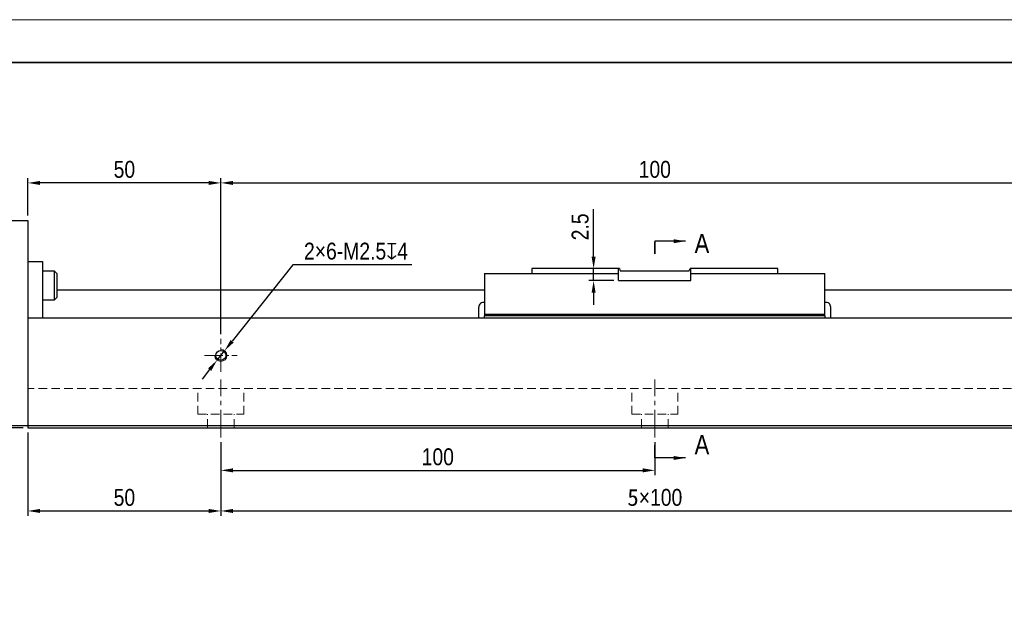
# Model space of a CAD drawing. Header units: millimetres. Extents: x 100 to 3612, y -424 to 856.
# Tile 40 of 45: x 3190 to 3394, y -172 to -52. Entities that reach past the tile are written whole.
import ezdxf

# ---------------------------------------------------------------- set-up
doc = ezdxf.new("R2010")
doc.units = ezdxf.units.MM
doc.linetypes.add('CENTER2', pattern=[28.575, 19.05, -3.175, 3.175, -3.175])
doc.linetypes.add('DASHED', pattern=[19.05, 12.7, -6.35])
doc.layers.get('Defpoints').update_dxf_attribs({"lineweight": 13})
for name, color, linetype, lineweight in [('小粗', 7, 'Continuous', 25), ('标注', 3, 'Continuous', 13), ('点划线', 1, 'CENTER2', 13), ('粗线', 7, 'Continuous', 35), ('细线', 7, 'Continuous', 13), ('虚线', 253, 'DASHED', 13)]:
    doc.layers.add(name, color=color, linetype=linetype, lineweight=lineweight)
doc.styles.add('3.5', font='ARIALN.TTF', dxfattribs={"height": 3.5})
doc.styles.add('7', font='ARIALN.TTF', dxfattribs={"height": 7})
doc.dimstyles.new('A4—对齐', dxfattribs={"dimtxt": 3.5, "dimasz": 2.5, "dimexe": 1, "dimexo": 1, "dimgap": 1, "dimtad": 1, "dimdec": 1, "dimzin": 9, "dimdsep": 46, "dimtxsty": '3.5', "dimcen": 2.5, "dimadec": 0, "dimazin": 0, "dimtm": 1e-09, "dimtfac": 1, "dimtdec": 1, "dimtmove": 0, "dimatfit": 3, "dimfxl": 0, "dimtolj": 1, "dimarcsym": 0})
doc.dimstyles.new('A4—水平', dxfattribs={"dimtxt": 3.5, "dimasz": 2.5, "dimexe": 2, "dimexo": 1, "dimgap": 1, "dimtad": 1, "dimtih": 1, "dimtoh": 1, "dimdec": 1, "dimzin": 12, "dimdsep": 46, "dimtxsty": '3.5', "dimcen": 2.5, "dimadec": 0, "dimazin": 0, "dimtm": 1e-09, "dimtfac": 1, "dimtdec": 1, "dimtmove": 0, "dimatfit": 3, "dimfxl": 0, "dimtolj": 1, "dimarcsym": 0})

# ---------------------------------------------------------------- blocks, each defined once
blk = doc.blocks.new('*D829')
at = {"layer": 'Defpoints', "color": 0, "transparency": 16777216}
for p in [(3191.98, -85.38), (3191.98, -93.14), (3231.98, -117.73)]:
    blk.add_point(p, dxfattribs=at)
at = {"layer": '标注', "color": 0, "lineweight": -2, "transparency": 16777216}
for p, q in [((3191.98, -92.14), (3191.98, -84.38)), ((3229.48, -85.38), (3194.48, -85.38)), ((3231.98, -116.73), (3231.98, -84.38))]:
    blk.add_line(p, q, dxfattribs=at)
at = {"layer": '标注', "color": 0, "transparency": 16777216}
for points in [[(3194.48, -84.97), (3194.48, -85.8), (3191.98, -85.38)], [(3229.48, -84.97), (3229.48, -85.8), (3231.98, -85.38)]]:
    blk.add_solid(points, dxfattribs=at)
at = {"layer": '标注', "color": 0, "transparency": 16777216, "insert": (3211.98, -82.59), "char_height": 3.5, "width": 11.7879, "attachment_point": 5, "style": '3.5'}
blk.add_mtext('\\A1;50', dxfattribs=at)
blk = doc.blocks.new('*D830')
at = {"layer": 'Defpoints', "color": 0, "transparency": 16777216}
for p in [(3411.98, -85.38), (3231.98, -117.73), (3411.98, -117.73)]:
    blk.add_point(p, dxfattribs=at)
at = {"layer": '标注', "color": 0, "lineweight": -2, "transparency": 16777216}
for p, q in [((3231.98, -116.73), (3231.98, -84.38)), ((3234.48, -85.38), (3409.48, -85.38)), ((3411.98, -116.73), (3411.98, -84.38))]:
    blk.add_line(p, q, dxfattribs=at)
at = {"layer": '标注', "color": 0, "transparency": 16777216}
for points in [[(3234.48, -84.97), (3234.48, -85.8), (3231.98, -85.38)], [(3409.48, -84.97), (3409.48, -85.8), (3411.98, -85.38)]]:
    blk.add_solid(points, dxfattribs=at)
at = {"layer": '标注', "color": 0, "transparency": 16777216, "insert": (3321.98, -82.59), "char_height": 3.5, "width": 18.6714, "attachment_point": 5, "style": '3.5'}
blk.add_mtext('\\A1;100', dxfattribs=at)
blk = doc.blocks.new('*D831')
at = {"layer": 'Defpoints', "color": 0, "transparency": 16777216}
for p in [(3191.98, -136.14), (3231.98, -138.14), (3231.98, -153.38)]:
    blk.add_point(p, dxfattribs=at)
at = {"layer": '标注', "color": 0, "lineweight": -2, "transparency": 16777216}
for p, q in [((3191.98, -137.14), (3191.98, -154.38)), ((3231.98, -139.14), (3231.98, -154.38)), ((3194.48, -153.38), (3229.48, -153.38))]:
    blk.add_line(p, q, dxfattribs=at)
at = {"layer": '标注', "color": 0, "transparency": 16777216}
for points in [[(3194.48, -152.96), (3194.48, -153.79), (3191.98, -153.38)], [(3229.48, -152.96), (3229.48, -153.79), (3231.98, -153.38)]]:
    blk.add_solid(points, dxfattribs=at)
at = {"layer": '标注', "color": 0, "transparency": 16777216, "insert": (3211.98, -150.59), "char_height": 3.5, "width": 10.0032, "attachment_point": 5, "style": '3.5'}
blk.add_mtext('\\A1;50', dxfattribs=at)
blk = doc.blocks.new('*D832')
at = {"layer": 'Defpoints', "color": 0, "transparency": 16777216}
for p in [(3231.98, -138.14), (3321.98, -138.14), (3321.98, -144.96)]:
    blk.add_point(p, dxfattribs=at)
at = {"layer": '标注', "color": 0, "lineweight": -2, "transparency": 16777216}
for p, q in [((3231.98, -139.14), (3231.98, -145.96)), ((3321.98, -139.14), (3321.98, -145.96)), ((3234.48, -144.96), (3319.48, -144.96))]:
    blk.add_line(p, q, dxfattribs=at)
at = {"layer": '标注', "color": 0, "transparency": 16777216}
for points in [[(3234.48, -144.54), (3234.48, -145.38), (3231.98, -144.96)], [(3319.48, -144.54), (3319.48, -145.38), (3321.98, -144.96)]]:
    blk.add_solid(points, dxfattribs=at)
at = {"layer": '标注', "color": 0, "transparency": 16777216, "insert": (3276.98, -142.17), "char_height": 3.5, "width": 11.0802, "attachment_point": 5, "style": '3.5'}
blk.add_mtext('\\A1;100', dxfattribs=at)
blk = doc.blocks.new('*D833')
at = {"layer": 'Defpoints', "color": 0, "transparency": 16777216}
for p in [(3231.98, -138.14), (3411.98, -138.14), (3411.98, -153.38)]:
    blk.add_point(p, dxfattribs=at)
at = {"layer": '标注', "color": 0, "lineweight": -2, "transparency": 16777216}
for p, q in [((3231.98, -139.14), (3231.98, -154.38)), ((3411.98, -139.14), (3411.98, -154.38)), ((3234.48, -153.38), (3409.48, -153.38))]:
    blk.add_line(p, q, dxfattribs=at)
at = {"layer": '标注', "color": 0, "transparency": 16777216}
for points in [[(3234.48, -152.96), (3234.48, -153.79), (3231.98, -153.38)], [(3409.48, -152.96), (3409.48, -153.79), (3411.98, -153.38)]]:
    blk.add_solid(points, dxfattribs=at)
at = {"layer": '标注', "color": 0, "transparency": 16777216, "insert": (3321.98, -150.59), "char_height": 3.5, "width": 20.1435, "attachment_point": 5, "style": '3.5'}
blk.add_mtext('\\A1;{\\fSimSun|b0|i0|c134|p34;5}×100', dxfattribs=at)
blk = doc.blocks.new('*D617')
at = {"layer": 'Defpoints', "color": 0, "transparency": 16777216}
for p in [(3232.76, -120.16), (3231.21, -122.12)]:
    blk.add_point(p, dxfattribs=at)
at = {"layer": '标注', "color": 0, "lineweight": -2, "transparency": 16777216}
for p, q in [((3246.9, -102.33), (3234.31, -118.2)), ((3271.59, -102.33), (3246.9, -102.33)), ((3231.21, -122.12), (3232.76, -120.16)), ((3229.65, -124.08), (3228.1, -126.04))]:
    blk.add_line(p, q, dxfattribs=at)
at = {"layer": '标注', "color": 0, "transparency": 16777216}
for points in [[(3233.99, -117.94), (3234.64, -118.46), (3232.76, -120.16)], [(3229.33, -123.82), (3229.98, -124.34), (3231.21, -122.12)]]:
    blk.add_solid(points, dxfattribs=at)
at = {"layer": '标注', "color": 0, "transparency": 16777216, "insert": (3260.02, -99.54), "char_height": 3.5, "attachment_point": 5, "style": '3.5'}
blk.add_mtext('\\A1;2×6-M2.5{\\Fgdt|c134;x}4', dxfattribs=at)
blk = doc.blocks.new('A4图框')
at = {"layer": '粗线'}
blk.add_lwpolyline([(5, 205), (292, 205), (292, 5), (5, 5)], close=True, dxfattribs=at)
at = {"layer": '细线'}
blk.add_lwpolyline([(0, 210), (297, 210), (297, 0), (0, 0)], close=True, dxfattribs=at)
blk = doc.blocks.new('*D871')
at = {"layer": 'Defpoints', "color": 0, "transparency": 16777216}
for p in [(3121.8, -89.14), (3132.98, -89.14), (3191.98, -136.14)]:
    blk.add_point(p, dxfattribs=at)
at = {"layer": '标注', "color": 0, "lineweight": -2, "transparency": 16777216}
for p, q in [((3131.98, -89.14), (3120.8, -89.14)), ((3121.8, -133.64), (3121.8, -91.64)), ((3190.98, -136.14), (3120.8, -136.14))]:
    blk.add_line(p, q, dxfattribs=at)
at = {"layer": '标注', "color": 0, "transparency": 16777216}
for points in [[(3121.39, -91.64), (3122.22, -91.64), (3121.8, -89.14)], [(3121.39, -133.64), (3122.22, -133.64), (3121.8, -136.14)]]:
    blk.add_solid(points, dxfattribs=at)
at = {"layer": '标注', "color": 0, "transparency": 16777216, "insert": (3119.05, -112.64), "char_height": 3.5, "attachment_point": 5, "rotation": 90, "style": '3.5'}
blk.add_mtext('\\A1;47', dxfattribs=at)
blk = doc.blocks.new('*D872')
at = {"layer": 'Defpoints', "color": 0, "transparency": 16777216}
for p in [(3191.98, -85.38), (3191.98, -93.14), (3231.98, -117.73)]:
    blk.add_point(p, dxfattribs=at)
at = {"layer": '标注', "color": 0, "lineweight": -2, "transparency": 16777216}
for p, q in [((3191.98, -92.14), (3191.98, -84.38)), ((3229.48, -85.38), (3194.48, -85.38)), ((3231.98, -116.73), (3231.98, -84.38))]:
    blk.add_line(p, q, dxfattribs=at)
at = {"layer": '标注', "color": 0, "transparency": 16777216}
for points in [[(3194.48, -84.97), (3194.48, -85.8), (3191.98, -85.38)], [(3229.48, -84.97), (3229.48, -85.8), (3231.98, -85.38)]]:
    blk.add_solid(points, dxfattribs=at)
at = {"layer": '标注', "color": 0, "transparency": 16777216, "insert": (3211.98, -82.59), "char_height": 3.5, "width": 11.7879, "attachment_point": 5, "style": '3.5'}
blk.add_mtext('\\A1;50', dxfattribs=at)
blk = doc.blocks.new('*D873')
at = {"layer": 'Defpoints', "color": 0, "transparency": 16777216}
for p in [(3411.98, -85.38), (3231.98, -117.73), (3411.98, -117.73)]:
    blk.add_point(p, dxfattribs=at)
at = {"layer": '标注', "color": 0, "lineweight": -2, "transparency": 16777216}
for p, q in [((3231.98, -116.73), (3231.98, -84.38)), ((3234.48, -85.38), (3409.48, -85.38)), ((3411.98, -116.73), (3411.98, -84.38))]:
    blk.add_line(p, q, dxfattribs=at)
at = {"layer": '标注', "color": 0, "transparency": 16777216}
for points in [[(3234.48, -84.97), (3234.48, -85.8), (3231.98, -85.38)], [(3409.48, -84.97), (3409.48, -85.8), (3411.98, -85.38)]]:
    blk.add_solid(points, dxfattribs=at)
at = {"layer": '标注', "color": 0, "transparency": 16777216, "insert": (3321.98, -82.59), "char_height": 3.5, "width": 18.6714, "attachment_point": 5, "style": '3.5'}
blk.add_mtext('\\A1;100', dxfattribs=at)
blk = doc.blocks.new('*D874')
at = {"layer": 'Defpoints', "color": 0, "transparency": 16777216}
for p in [(3191.98, -136.14), (3231.98, -138.14), (3231.98, -153.38)]:
    blk.add_point(p, dxfattribs=at)
at = {"layer": '标注', "color": 0, "lineweight": -2, "transparency": 16777216}
for p, q in [((3191.98, -137.14), (3191.98, -154.38)), ((3231.98, -139.14), (3231.98, -154.38)), ((3194.48, -153.38), (3229.48, -153.38))]:
    blk.add_line(p, q, dxfattribs=at)
at = {"layer": '标注', "color": 0, "transparency": 16777216}
for points in [[(3194.48, -152.96), (3194.48, -153.79), (3191.98, -153.38)], [(3229.48, -152.96), (3229.48, -153.79), (3231.98, -153.38)]]:
    blk.add_solid(points, dxfattribs=at)
at = {"layer": '标注', "color": 0, "transparency": 16777216, "insert": (3211.98, -150.59), "char_height": 3.5, "width": 10.0032, "attachment_point": 5, "style": '3.5'}
blk.add_mtext('\\A1;50', dxfattribs=at)
blk = doc.blocks.new('*D875')
at = {"layer": 'Defpoints', "color": 0, "transparency": 16777216}
for p in [(3231.98, -138.14), (3321.98, -138.14), (3321.98, -144.96)]:
    blk.add_point(p, dxfattribs=at)
at = {"layer": '标注', "color": 0, "lineweight": -2, "transparency": 16777216}
for p, q in [((3231.98, -139.14), (3231.98, -145.96)), ((3321.98, -139.14), (3321.98, -145.96)), ((3234.48, -144.96), (3319.48, -144.96))]:
    blk.add_line(p, q, dxfattribs=at)
at = {"layer": '标注', "color": 0, "transparency": 16777216}
for points in [[(3234.48, -144.54), (3234.48, -145.38), (3231.98, -144.96)], [(3319.48, -144.54), (3319.48, -145.38), (3321.98, -144.96)]]:
    blk.add_solid(points, dxfattribs=at)
at = {"layer": '标注', "color": 0, "transparency": 16777216, "insert": (3276.98, -142.17), "char_height": 3.5, "width": 11.0802, "attachment_point": 5, "style": '3.5'}
blk.add_mtext('\\A1;100', dxfattribs=at)
blk = doc.blocks.new('*D876')
at = {"layer": 'Defpoints', "color": 0, "transparency": 16777216}
for p in [(3231.98, -138.14), (3411.98, -138.14), (3411.98, -153.38)]:
    blk.add_point(p, dxfattribs=at)
at = {"layer": '标注', "color": 0, "lineweight": -2, "transparency": 16777216}
for p, q in [((3231.98, -139.14), (3231.98, -154.38)), ((3411.98, -139.14), (3411.98, -154.38)), ((3234.48, -153.38), (3409.48, -153.38))]:
    blk.add_line(p, q, dxfattribs=at)
at = {"layer": '标注', "color": 0, "transparency": 16777216}
for points in [[(3234.48, -152.96), (3234.48, -153.79), (3231.98, -153.38)], [(3409.48, -152.96), (3409.48, -153.79), (3411.98, -153.38)]]:
    blk.add_solid(points, dxfattribs=at)
at = {"layer": '标注', "color": 0, "transparency": 16777216, "insert": (3321.98, -150.59), "char_height": 3.5, "width": 20.1435, "attachment_point": 5, "style": '3.5'}
blk.add_mtext('\\A1;{\\fSimSun|b0|i0|c134|p34;5}×100', dxfattribs=at)
blk = doc.blocks.new('*D870')
at = {"layer": 'Defpoints', "color": 0, "transparency": 16777216}
for p in [(3232.76, -120.16), (3231.21, -122.12)]:
    blk.add_point(p, dxfattribs=at)
at = {"layer": '标注', "color": 0, "lineweight": -2, "transparency": 16777216}
for p, q in [((3246.9, -102.33), (3234.31, -118.2)), ((3271.59, -102.33), (3246.9, -102.33)), ((3231.21, -122.12), (3232.76, -120.16)), ((3229.65, -124.08), (3228.1, -126.04))]:
    blk.add_line(p, q, dxfattribs=at)
at = {"layer": '标注', "color": 0, "transparency": 16777216}
for points in [[(3233.99, -117.94), (3234.64, -118.46), (3232.76, -120.16)], [(3229.33, -123.82), (3229.98, -124.34), (3231.21, -122.12)]]:
    blk.add_solid(points, dxfattribs=at)
at = {"layer": '标注', "color": 0, "transparency": 16777216, "insert": (3260.02, -99.54), "char_height": 3.5, "attachment_point": 5, "style": '3.5'}
blk.add_mtext('\\A1;2×6-M2.5{\\Fgdt|c134;x}4', dxfattribs=at)
blk = doc.blocks.new('*D900')
at = {"layer": 'Defpoints', "color": 0, "transparency": 16777216}
for p in [(3309.29, -103.14), (3314.48, -103.14), (3314.48, -105.64)]:
    blk.add_point(p, dxfattribs=at)
at = {"layer": '标注', "color": 0, "lineweight": -2, "transparency": 16777216}
for p, q in [((3309.29, -100.64), (3309.29, -90.84)), ((3313.48, -103.14), (3308.29, -103.14)), ((3309.29, -105.64), (3309.29, -103.14)), ((3313.48, -105.64), (3308.29, -105.64)), ((3309.29, -108.14), (3309.29, -110.64))]:
    blk.add_line(p, q, dxfattribs=at)
at = {"layer": '标注', "color": 0, "transparency": 16777216}
for points in [[(3308.88, -100.64), (3309.71, -100.64), (3309.29, -103.14)], [(3308.88, -108.14), (3309.71, -108.14), (3309.29, -105.64)]]:
    blk.add_solid(points, dxfattribs=at)
at = {"layer": '标注', "color": 0, "transparency": 16777216, "insert": (3306.51, -94.49), "char_height": 3.5, "attachment_point": 5, "rotation": 90, "style": '3.5'}
blk.add_mtext('\\A1;2.5', dxfattribs=at)

msp = doc.modelspace()

# ---------------------------------------------------------------- linework, layer by layer
at = {"layer": '小粗'}
for p, q in [((3180.98, -93.14), (3191.98, -93.14)), ((3191.98, -93.14), (3191.98, -136.14)), ((3191.98, -101.64), (3194.98, -101.64)), ((3194.98, -101.64), (3194.98, -113.34)), ((3197.48, -103.64), (3194.98, -103.64)), ((3197.98, -104.14), (3197.48, -103.64)), ((3197.48, -109.64), (3197.48, -103.64)), ((3197.98, -104.14), (3197.98, -109.14)), ((3286.68, -104.14), (3314.48, -104.14)), ((3286.68, -104.14), (3286.68, -112.94)), ((3314.65, -103.14), (3296.48, -103.14)), ((3296.48, -103.14), (3296.48, -104.14)), ((3314.48, -105.64), (3314.48, -103.14)), ((3329.08, -103.64), (3314.89, -103.64)), ((3347.48, -103.14), (3329.31, -103.14)), ((3329.48, -105.64), (3329.48, -103.14)), ((3329.48, -104.14), (3357.28, -104.14)), ((3347.48, -104.14), (3347.48, -103.14)), ((3357.28, -112.94), (3357.28, -104.14)), ((3314.48, -105.64), (3329.48, -105.64)), ((3286.69, -107.64), (3197.99, -107.64)), ((3451.98, -107.64), (3357.28, -107.64)), ((3194.98, -109.64), (3197.48, -109.64)), ((3197.48, -109.64), (3197.98, -109.14)), ((3285.48, -113.34), (3285.48, -111.14)), ((3358.48, -113.34), (3358.48, -111.14)), ((3191.98, -113.34), (3451.98, -113.34)), ((3357.28, -112.66), (3286.68, -112.66)), ((3286.68, -113.34), (3286.68, -112.94)), ((3357.28, -112.94), (3286.68, -112.94)), ((3357.28, -112.94), (3357.28, -113.34)), ((3132.98, -135.64), (3462.98, -135.64)), ((3191.98, -136.14), (3451.98, -136.14))]:
    msp.add_line(p, q, dxfattribs=at)
msp.add_circle((3231.98, -121.14), 1.02, dxfattribs=at)
msp.add_circle((3231.98, -121.14), 1.02, dxfattribs=at)
for centre, radius, start, end in [((3317.48, -102.14), 3, 199.4712, 210), ((3317.48, -102.14), 3, 199.4712, 210), ((3286.48, -111.14), 1, 78.463, 180.0001), ((3286.48, -111.14), 1, 78.463, 180.0001), ((3357.48, -111.14), 1, 359.9999, 101.537), ((3357.48, -111.14), 1, 359.9999, 101.537)]:
    msp.add_arc(centre, radius, start, end, dxfattribs=at)
msp.add_ellipse((3326.48, -102.14), major_axis=(-2.74, 1.21), ratio=1, start_param=3.034044, end_param=3.217806, dxfattribs=at)
msp.add_ellipse((3326.48, -102.14), major_axis=(-2.74, 1.21), ratio=1, start_param=3.034044, end_param=3.217806, dxfattribs=at)
at = {"layer": '标注', "const_width": 0.3}
for points in [[(3321.98, -100.12), (3321.98, -97.46)], [(3321.98, -100.12), (3321.98, -97.46)], [(3321.98, -142.39), (3321.98, -139.73)], [(3321.98, -142.39), (3321.98, -139.73)]]:
    msp.add_lwpolyline(points, dxfattribs=at)
at = {"layer": '标注'}
msp.add_arc((3231.98, -121.14), 1.25, 180, 90, dxfattribs=at)
msp.add_arc((3231.98, -121.14), 1.25, 180, 90, dxfattribs=at)
at = {"layer": '点划线', "ltscale": 0.2}
for p, q in [((3231.98, -124.55), (3231.98, -117.73)), ((3231.98, -124.55), (3231.98, -117.73)), ((3228.58, -121.14), (3235.39, -121.14)), ((3228.58, -121.14), (3235.39, -121.14))]:
    msp.add_line(p, q, dxfattribs=at)
at = {"layer": '点划线', "ltscale": 0.3}
for p, q in [((3231.98, -138.14), (3231.98, -126.14)), ((3231.98, -138.14), (3231.98, -126.14)), ((3321.98, -138.14), (3321.98, -126.14)), ((3321.98, -138.14), (3321.98, -126.14))]:
    msp.add_line(p, q, dxfattribs=at)
at = {"layer": '虚线', "ltscale": 0.14}
for p, q in [((3451.98, -127.99), (3191.98, -127.99)), ((3451.98, -127.99), (3191.98, -127.99)), ((3227.23, -133.34), (3227.23, -127.99)), ((3227.23, -133.34), (3227.23, -127.99)), ((3236.73, -133.34), (3236.73, -128.14)), ((3236.73, -133.34), (3236.73, -128.14)), ((3317.23, -133.34), (3317.23, -127.99)), ((3317.23, -133.34), (3317.23, -127.99)), ((3326.73, -133.34), (3326.73, -128.14)), ((3326.73, -133.34), (3326.73, -128.14)), ((3227.23, -133.34), (3236.73, -133.34)), ((3227.23, -133.34), (3236.73, -133.34)), ((3229.23, -136.14), (3229.23, -133.34)), ((3229.23, -136.14), (3229.23, -133.34)), ((3234.73, -136.14), (3234.73, -133.34)), ((3234.73, -136.14), (3234.73, -133.34)), ((3317.23, -133.34), (3326.73, -133.34)), ((3317.23, -133.34), (3326.73, -133.34)), ((3319.23, -136.14), (3319.23, -133.34)), ((3319.23, -136.14), (3319.23, -133.34)), ((3324.73, -136.14), (3324.73, -133.34)), ((3324.73, -136.14), (3324.73, -133.34))]:
    msp.add_line(p, q, dxfattribs=at)

# ---------------------------------------------------------------- block references
at = {"layer": '标注', "xscale": 1.772264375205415, "yscale": 1.772264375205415, "zscale": 1.772264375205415}
msp.add_blockref('A4图框', (3085.59, -423.72), dxfattribs=at)

# ---------------------------------------------------------------- texts
at = {"layer": '标注', "char_height": 4, "attachment_point": 1, "style": '7'}
for insert in [(3330.23, -95.94), (3330.23, -95.94), (3330.23, -137.63), (3330.23, -137.63)]:
    msp.add_mtext_dynamic_manual_height_columns('A', width=8.7359, gutter_width=35, heights=[0], dxfattribs=dict(at, insert=insert))

# ---------------------------------------------------------------- dimensions: what is measured, and where the dimension line sits
at = {"layer": '标注'}
for base, p1, p2, text, picture, middle in [((3191.98, -85.38), (3231.98, -117.73), (3191.98, -93.14), '50', '*D829', (3211.98, -82.59)), ((3191.98, -85.38), (3231.98, -117.73), (3191.98, -93.14), '50', '*D872', (3211.98, -82.59)), ((3411.98, -85.38), (3231.98, -117.73), (3411.98, -117.73), '100', '*D830', (3321.98, -82.59)), ((3411.98, -85.38), (3231.98, -117.73), (3411.98, -117.73), '100', '*D873', (3321.98, -82.59)), ((3231.98, -153.38), (3191.98, -136.14), (3231.98, -138.14), '50', '*D831', (3211.98, -150.59)), ((3231.98, -153.38), (3191.98, -136.14), (3231.98, -138.14), '50', '*D874', (3211.98, -150.59)), ((3321.98, -144.96), (3231.98, -138.14), (3321.98, -138.14), '100', '*D832', (3276.98, -142.17)), ((3411.98, -153.38), (3231.98, -138.14), (3411.98, -138.14), '{\\fSimSun|b0|i0|c134|p34;5}×100', '*D833', (3321.98, -150.59)), ((3321.98, -144.96), (3231.98, -138.14), (3321.98, -138.14), '100', '*D875', (3276.98, -142.17)), ((3411.98, -153.38), (3231.98, -138.14), (3411.98, -138.14), '{\\fSimSun|b0|i0|c134|p34;5}×100', '*D876', (3321.98, -150.59))]:
    dim = msp.add_linear_dim(base=base, p1=p1, p2=p2, text=text, dimstyle='A4—对齐', dxfattribs=at)
    dim.commit()
    dim.dimension.update_dxf_attribs({"geometry": picture, "text_midpoint": middle})
for base, p1, p2, picture, middle in [((3121.8, -89.14), (3191.98, -136.14), (3132.98, -89.14), '*D871', (3119.05, -112.64)), ((3309.29, -103.14), (3314.48, -105.64), (3314.48, -103.14), '*D900', (3306.51, -94.49))]:
    dim = msp.add_linear_dim(base=base, p1=p1, p2=p2, angle=90, dimstyle='A4—对齐', dxfattribs=at)
    dim.commit()
    dim.dimension.update_dxf_attribs({"geometry": picture, "text_midpoint": middle})
for picture in ['*D617', '*D870']:
    dim = msp.add_diameter_dim_2p(p1=(3231.21, -122.12), p2=(3232.76, -120.16), text='2×6-M2.5{\\Fgdt|c134;x}4', dimstyle='A4—水平', dxfattribs=at)
    dim.commit()
    dim.dimension.update_dxf_attribs({"geometry": picture, "text_midpoint": (3260.02, -102.33), "dimtype": 163})

# ---------------------------------------------------------------- leaders
for points in [[(3328.38, -97.46), (3321.98, -97.46)], [(3328.38, -142.39), (3321.98, -142.39)]]:
    msp.add_leader(points, dimstyle='A4—对齐', override={"dimgap": 1, "dimtad": 0}, dxfattribs=at)

doc.saveas('drawing.dxf')
